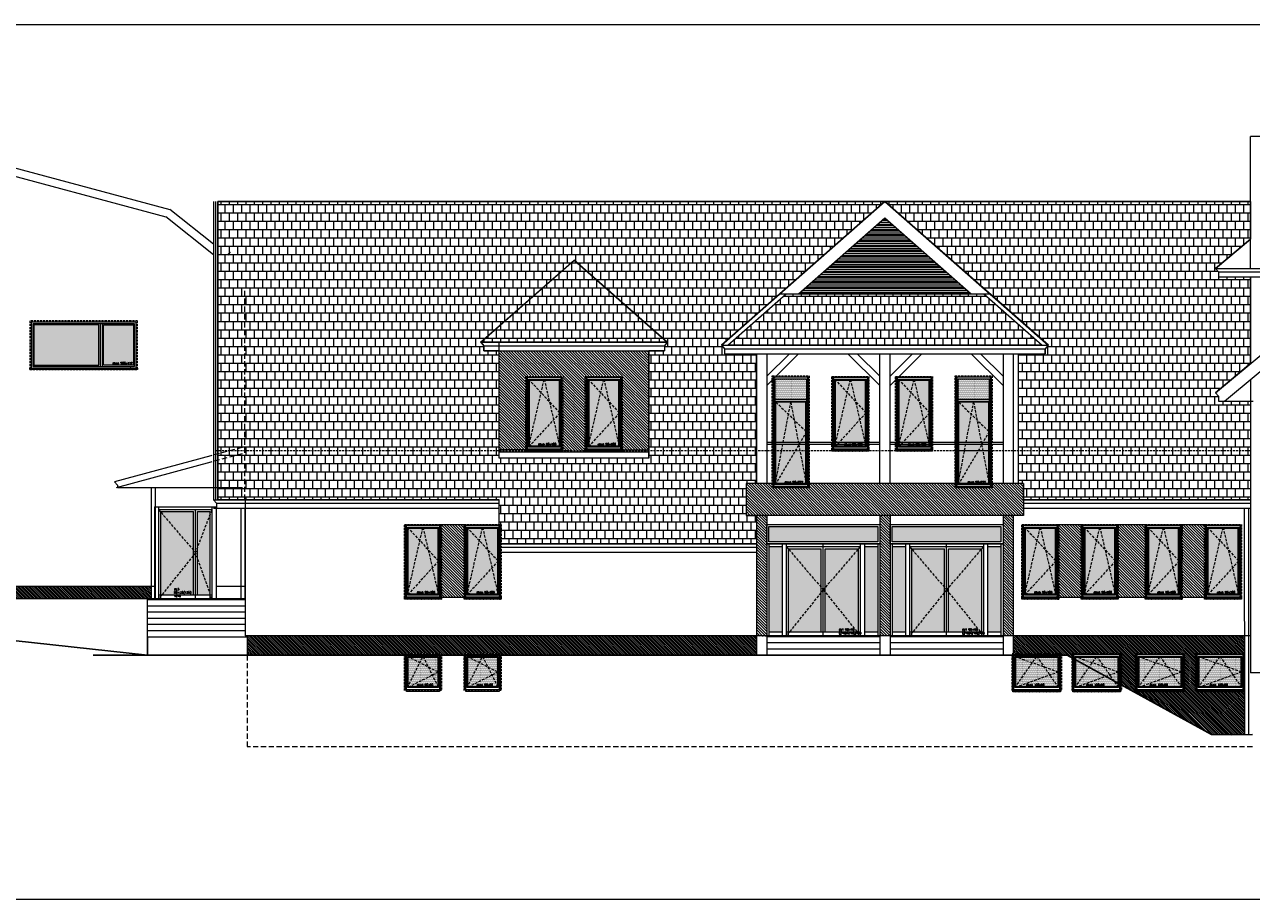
# Model space of a CAD drawing. Header units: millimetres. Extents: x 28291 to 177760, y -399809 to -170937.
# Tile 21 of 256: x 62606 to 65592, y -238865 to -236738. Entities that reach past the tile are written whole.
import ezdxf

# ---------------------------------------------------------------- set-up
doc = ezdxf.new("R2010")
doc.units = ezdxf.units.MM
for name, pattern in [('CACHE', [9.525, 6.35, -3.175]), ('CARKOVANA', [7.5, 5, -2.5]), ('HIDDEN', [9.525, 6.35, -3.175])]:
    doc.linetypes.add(name, pattern=pattern)
doc.layers.get('0').update_dxf_attribs({"lineweight": 0})
for name, color, linetype, lineweight in [('! opisy okien elewacja', 7, 'Continuous', 0), ('!! 0_ Istn-sciany', 3, 'Continuous', 30), ('!! 0_ Istn-widok', 1, 'Continuous', 15), ('!! 0_ WIDOK ELEWACJA', 4, 'Continuous', 0), ('!! 0_Istn-cienka', 4, 'Continuous', 9), ('!! 1_Hatch dach', 252, 'Continuous', 5), ('!! 2_NOWE OKNA WIDOk - remont', 140, 'Continuous', 5), ('!! 2_posadzki winyle 2', 43, 'Continuous', 9), ('!! 2_TYNK OBRYS', 252, 'Continuous', 13)]:
    doc.layers.add(name, color=color, linetype=linetype, lineweight=lineweight)
for name, color, linetype, lineweight, true_color in [('!! 0_ Istn-okna - wymienione', 9, 'Continuous', 13, 0x808080), ('!! 1_ELEWACJA KOLOR', 7, 'Continuous', 13, 0x6888bb), ('!! 1_Wyburzenia', 252, 'CARKOVANA', 13, 0x696969), ('!! 2_ELEWACJA COKÓŁ', 9, 'Continuous', 13, 0x808080)]:
    doc.layers.add(name, color=color, linetype=linetype, lineweight=lineweight, true_color=true_color)
doc.styles.add('TXT', font='simplex.shx')
pattern_1 = [(315, (261219.8475, -168850.5973), (2.24506403, 2.24506403), [])]
pattern_2 = [(90, (0, 0), (-1.5875, 0.79375), [0, -1.5875])]

# ---------------------------------------------------------------- blocks, each defined once
blk = doc.blocks.new('DRZWI DZ 1')
at = {"layer": '!! 1_Hatch dach', "true_color": 0x575757}
h = blk.add_hatch(dxfattribs=at)
h.set_pattern_fill('DOTS', color=251)
h.set_pattern_definition([(180, (1841.5625, 31354.394), (-0.79375, -1.5875), [0, -1.5875])])
h.paths.add_polyline_path([(-3236, 11996.4), (-3236, 11789.4), (-3203.5, 11789.4), (-3203.5, 11996.4)])
h.paths.add_polyline_path([(-3236, 12045.4), (-3236, 12008.4), (-2971, 12008.4), (-2971, 12045.4)])
h.paths.add_polyline_path([(-3188.5, 11991.4), (-3188.5, 11789.4), (-3108.5, 11789.4), (-3108.5, 11991.4)])
h.paths.add_polyline_path([(-3098.5, 11991.4), (-3098.5, 11789.4), (-3018.5, 11789.4), (-3018.5, 11991.4)])
h.paths.add_polyline_path([(-3003.5, 11996.4), (-3003.5, 11789.4), (-2971, 11789.4), (-2971, 11996.4)])
at = {"layer": '!! 0_ Istn-okna - wymienione'}
for points in [[(-3241, 12003.4), (-3241, 12050.4), (-2966, 12050.4), (-2966, 12003.4)], [(-3236, 12008.4), (-3236, 12045.4), (-2971, 12045.4), (-2971, 12008.4)]]:
    blk.add_lwpolyline(points, close=True, dxfattribs=at)
for points in [[(-3241, 12003.4), (-3241, 11779.4)], [(-3241, 12003.4), (-2966, 12003.4)], [(-3236, 12003.4), (-3236, 11779.4)], [(-3203.5, 12003.4), (-3203.5, 11779.4)], [(-3193.5, 12003.4), (-3193.5, 11779.4)], [(-3103.5, 11779.4), (-3103.5, 12003.4)], [(-3013.5, 12003.4), (-3013.5, 11779.4)], [(-3003.5, 12003.4), (-3003.5, 11779.4)], [(-2971, 12003.4), (-2971, 11779.4)], [(-2966, 12003.4), (-2966, 11779.4)], [(-3236, 11996.4), (-3203.5, 11996.4)], [(-3193.5, 11996.4), (-3013.5, 11996.4)], [(-3188.5, 11991.4), (-3108.5, 11991.4)], [(-3188.5, 11991.4), (-3188.5, 11779.4)], [(-3108.5, 11789.4), (-3108.5, 11991.4)], [(-3098.5, 11789.4), (-3098.5, 11991.4)], [(-3098.5, 11991.4), (-3018.5, 11991.4)], [(-3018.5, 11991.4), (-3018.5, 11779.4)], [(-3003.5, 11996.4), (-2971, 11996.4)], [(-3241, 11779.4), (-2966, 11779.4)], [(-3236, 11789.4), (-3203.5, 11789.4)], [(-3193.5, 11789.4), (-3013.5, 11789.4)], [(-3003.5, 11789.4), (-2971, 11789.4)]]:
    blk.add_lwpolyline(points, dxfattribs=at)
at = {"layer": '!! 1_Hatch dach', "color": 251, "linetype": 'CACHE', "true_color": 0x575757}
for points in [[(-3193.5, 11996.4), (-3103.5, 11891.4), (-3193.5, 11779.4)], [(-3013.5, 11996.4), (-3103.5, 11891.4), (-3013.5, 11779.4)]]:
    blk.add_lwpolyline(points, dxfattribs=at)
at = {"insert": (-3065.6, 11797.1), "char_height": 5, "attachment_point": 1, "style": 'TXT'}
blk.add_mtext_dynamic_manual_height_columns('dz1 90+90 (275)x210(273)', width=52.63, gutter_width=75, heights=[0], dxfattribs=at)
blk = doc.blocks.new('okno 90x180')
at = {"layer": '!! 1_Hatch dach', "true_color": 0x575757}
h = blk.add_hatch(dxfattribs=at)
h.set_pattern_fill('DOTS', color=251)
h.set_pattern_definition([(0, (-9632.3096, -11392.1331), (0.79375, 1.5875), [0, -1.5875])])
h.paths.add_polyline_path([(9, -10), (81, -10), (81, -171), (9, -171)])
at = {"layer": '!! 2_posadzki winyle 2'}
h = blk.add_hatch(dxfattribs=at)
h.set_pattern_fill('ANSI31', color=252, scale=0.2)
h.paths.add_polyline_path([(0, -178), (90, -178), (90, -183), (0, -183)])
at = {"layer": '!! 0_ Istn-okna - wymienione', "linetype": 'CARKOVANA', "lineweight": 5}
blk.add_lwpolyline([(0, -1), (90, -1), (90, -180), (0, -180)], close=True, dxfattribs=at)
at = {"layer": '!! 0_ Istn-okna - wymienione'}
for points in [[(2, -3), (88, -3), (88, -178), (2, -178)], [(7, -8), (83, -8), (83, -173), (7, -173)], [(9, -10), (81, -10), (81, -171), (9, -171)], [(0, -178), (90, -178), (90, -183), (0, -183)]]:
    blk.add_lwpolyline(points, close=True, dxfattribs=at)
at = {"layer": '!! 1_Hatch dach', "color": 251, "linetype": 'CACHE', "true_color": 0x575757}
for points in [[(7, -173), (45, -8), (83, -173)], [(7, -8), (83, -90), (7, -173)]]:
    blk.add_lwpolyline(points, dxfattribs=at)
at = {"insert": (30.1, -163.6), "char_height": 5, "attachment_point": 1, "style": 'TXT'}
blk.add_mtext_dynamic_manual_height_columns('okno 90x180', width=52.63, gutter_width=75, heights=[0], dxfattribs=at)
blk = doc.blocks.new('okno 115x115')
at = {"layer": '!! 1_Hatch dach', "true_color": 0x575757}
h = blk.add_hatch(dxfattribs=at)
h.set_pattern_fill('DOTS', color=251, angle=360)
h.set_pattern_definition([(360, (-21873.4686, 1906.5186), (0.79375, 1.5875), [0, -1.5875])])
h.paths.add_polyline_path([(-12259.7, 13266.7), (-12157.7, 13266.7), (-12157.7, 13194.7), (-12259.7, 13194.7)])
h = blk.add_hatch(dxfattribs=at)
h.set_pattern_fill('ANSI31', color=251, scale=0.2, angle=360)
h.paths.add_polyline_path([(-12264.2, 13187.7), (-12153.2, 13187.7), (-12153.2, 13182.7), (-12264.2, 13182.7)])
at = {"layer": '!! 0_ Istn-okna - wymienione', "linetype": 'CARKOVANA', "lineweight": 5}
blk.add_lwpolyline([(-12268.7, 13275.7), (-12148.7, 13275.7), (-12148.7, 13185.7), (-12268.7, 13185.7)], close=True, dxfattribs=at)
at = {"layer": '!! 0_ Istn-okna - wymienione'}
for points in [[(-12266.7, 13273.7), (-12150.7, 13273.7), (-12150.7, 13187.7), (-12266.7, 13187.7)], [(-12261.7, 13268.7), (-12155.7, 13268.7), (-12155.7, 13192.7), (-12261.7, 13192.7)], [(-12259.7, 13266.7), (-12157.7, 13266.7), (-12157.7, 13194.7), (-12259.7, 13194.7)], [(-12266.7, 13187.7), (-12150.7, 13187.7), (-12150.7, 13182.7), (-12266.7, 13182.7)]]:
    blk.add_lwpolyline(points, close=True, dxfattribs=at)
at = {"layer": '!! 1_Hatch dach', "color": 251, "linetype": 'CACHE', "true_color": 0x575757}
for points in [[(-12261.7, 13192.7), (-12208.7, 13268.7), (-12155.7, 13192.7)], [(-12261.7, 13268.7), (-12155.7, 13230.7), (-12261.7, 13192.7)]]:
    blk.add_lwpolyline(points, dxfattribs=at)
at = {"insert": (-12234.1, 13202.1), "char_height": 5, "attachment_point": 1, "style": 'TXT'}
blk.add_mtext_dynamic_manual_height_columns('okno 120x90', width=52.63, gutter_width=75, heights=[0], dxfattribs=at)
blk = doc.blocks.new('drzwi balkonowe 90x270')
at = {"layer": '!! 1_Hatch dach', "true_color": 0x575757}
h = blk.add_hatch(dxfattribs=at)
h.set_pattern_fill('DOTS', color=251, angle=270)
h.set_pattern_definition([(270, (-11122.1331, 9634.3096), (1.5875, -0.79375), [0, -1.5875])])
h.paths.add_polyline_path([(206, -7), (206, -79), (7, -79), (7, -7)])
h = blk.add_hatch(dxfattribs=at)
h.set_pattern_fill('DOTS', color=251, angle=270)
h.set_pattern_definition([(90, (19212.957, -5367.0837), (-1.5875, 0.79375), [0, -1.5875])])
h.paths.add_polyline_path([(263, -5), (213, -5), (213, -81), (263, -81)])
at = {"layer": '!! 0_ Istn-okna - wymienione', "linetype": 'CARKOVANA', "lineweight": 5}
blk.add_lwpolyline([(270, 2), (270, -88), (-2, -88), (-2, 2)], close=True, dxfattribs=at)
at = {"layer": '!! 0_ Istn-okna - wymienione'}
for points in [[(268, 0), (268, -86), (0, -86), (0, 0)], [(263, -5), (263, -81), (5, -81), (5, -5)]]:
    blk.add_lwpolyline(points, close=True, dxfattribs=at)
for points in [[(206, -79), (7, -79), (7, -7), (206, -7)], [(206, -79), (206, -7)], [(208, -81), (208, -5)], [(213, -81), (213, -5)]]:
    blk.add_lwpolyline(points, dxfattribs=at)
at = {"layer": '!! 0_ Istn-widok'}
blk.add_lwpolyline([(268, -2.5), (268, -83.5), (-2, -83.5), (-2, -2.5)], close=True, dxfattribs=at)
at = {"layer": '!! 1_Hatch dach', "color": 251, "linetype": 'CACHE', "true_color": 0x575757}
for points in [[(5, -5), (206, -43), (5, -81)], [(206, -7), (134, -81), (5, -5)]]:
    blk.add_lwpolyline(points, dxfattribs=at)
at = {"insert": (14.4, -28.1), "char_height": 5, "attachment_point": 1, "rotation": 270, "style": 'TXT'}
blk.add_mtext_dynamic_manual_height_columns('okno 90x272', width=52.63, gutter_width=75, heights=[0], dxfattribs=at)
blk = doc.blocks.new('okno 266x112')
at = {"layer": '!! 1_Hatch dach', "true_color": 0x575757}
h = blk.add_hatch(dxfattribs=at)
h.set_pattern_fill('ANSI31', color=251, scale=0.05, angle=180)
h.set_pattern_definition([(225, (48759.55389, -227260.51076), (0.11225320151, -0.11225320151), [])])
h.paths.add_polyline_path([(212, 10312.8), (-50, 10312.8), (-50, 10315.8), (212, 10315.8)])
h = blk.add_hatch(dxfattribs=at)
h.set_pattern_fill('DOTS', color=251, angle=180)
h.paths.add_polyline_path([(43.8, 10207.8), (202, 10207.8), (202, 10305.8), (43.8, 10305.8)])
h.paths.add_polyline_path([(32.8, 10207.8), (-40, 10207.8), (-40, 10305.8), (32.8, 10305.8)])
at = {"layer": '! opisy okien elewacja'}
for p in [(-33, 10312.8), (209, 10314.3), (209, 10312.8), (209, 10308.3)]:
    blk.add_point(p, dxfattribs=at)
at = {"layer": '!! 0_ Istn-okna - wymienione', "linetype": 'CARKOVANA', "lineweight": 5}
blk.add_lwpolyline([(212, 10315.8), (-50, 10315.8), (-50, 10197.8), (212, 10197.8)], close=True, dxfattribs=at)
at = {"layer": '!! 0_ Istn-okna - wymienione'}
for points in [[(212, 10312.8), (-50, 10312.8), (-50, 10315.8), (212, 10315.8)], [(209, 10312.8), (-47, 10312.8), (-47, 10200.8), (209, 10200.8)], [(205, 10308.8), (-43, 10308.8), (-43, 10204.8), (205, 10204.8)], [(32.8, 10207.8), (-40, 10207.8), (-40, 10305.8), (32.8, 10305.8)], [(43.8, 10207.8), (202, 10207.8), (202, 10305.8), (43.8, 10305.8)]]:
    blk.add_lwpolyline(points, close=True, dxfattribs=at)
for points in [[(35.8, 10308.8), (-43, 10308.8)], [(35.8, 10204.8), (35.8, 10308.8)], [(205, 10308.8), (40.8, 10308.8)], [(40.8, 10204.8), (40.8, 10308.8)]]:
    blk.add_lwpolyline(points, dxfattribs=at)
at = {"insert": (10.9, 10298.3), "char_height": 5, "attachment_point": 1, "rotation": 180, "style": 'TXT'}
blk.add_mtext_dynamic_manual_height_columns('okno 266x112', width=52.63, gutter_width=75, heights=[0], dxfattribs=at)
blk = doc.blocks.new('dz3')
at = {"layer": '!! 1_Hatch dach', "true_color": 0x575757}
h = blk.add_hatch(dxfattribs=at)
h.set_pattern_fill('DOTS', color=251, angle=270)
h.set_pattern_definition(pattern_2)
h.paths.add_polyline_path([(-19431.4, 7310.2), (-19431.4, 7233.2), (-19335.6, 7233.2)], flags=17)
h.paths.add_polyline_path([(-19230.2, 7313.2), (-19431.4, 7313.2), (-19431.4, 7310.2), (-19335.6, 7233.2), (-19323.6, 7233.2)])
h.paths.add_polyline_path([(-19229.4, 7313.2), (-19230.2, 7313.2), (-19323.6, 7233.2), (-19229.4, 7233.2)])
h = blk.add_hatch(dxfattribs=at)
h.set_pattern_fill('DOTS', color=251, angle=270)
h.set_pattern_definition(pattern_2)
h.paths.add_polyline_path([(-19229.4, 7223.2), (-19431.4, 7223.2), (-19431.4, 7193.2), (-19229.4, 7193.2)])
at = {"layer": '!! 0_ Istn-okna - wymienione'}
for points in [[(-19217.4, 7328.2), (-19441.4, 7328.2)], [(-19441.4, 7328.2), (-19441.4, 7178.2)], [(-19217.4, 7318.2), (-19441.4, 7318.2)], [(-19431.4, 7318.2), (-19431.4, 7188.2)], [(-19224.4, 7318.2), (-19224.4, 7188.2)], [(-19217.4, 7328.2), (-19217.4, 7178.2)], [(-19229.4, 7313.2), (-19441.4, 7313.2)], [(-19229.4, 7313.2), (-19229.4, 7233.2)], [(-19441.4, 7228.2), (-19224.4, 7228.2)], [(-19431.4, 7233.2), (-19229.4, 7233.2)], [(-19431.4, 7223.2), (-19229.4, 7223.2)], [(-19229.4, 7223.2), (-19229.4, 7193.2)], [(-19229.4, 7193.2), (-19441.4, 7193.2)], [(-19217.4, 7188.2), (-19441.4, 7188.2)], [(-19217.4, 7178.2), (-19441.4, 7178.2)]]:
    blk.add_lwpolyline(points, dxfattribs=at)
at = {"layer": '!! 1_Hatch dach', "color": 251, "linetype": 'CACHE', "true_color": 0x575757}
for points in [[(-19224.4, 7318.2), (-19329.4, 7228.2), (-19441.4, 7318.2)], [(-19441.4, 7188.2), (-19329.4, 7228.2), (-19224.4, 7188.2)]]:
    blk.add_lwpolyline(points, dxfattribs=at)
at = {"insert": (-19415.2, 7280.4), "char_height": 5, "attachment_point": 1, "rotation": 270, "style": 'TXT'}
blk.add_mtext_dynamic_manual_height_columns('dz3 90+35(135) x210', width=52.63, gutter_width=75, heights=[0], dxfattribs=at)
blk = doc.blocks.new('okno 90x90')
at = {"layer": '!! 1_Hatch dach', "true_color": 0x575757}
h = blk.add_hatch(dxfattribs=at)
h.set_pattern_fill('DOTS', color=251)
h.set_pattern_definition([(0, (-9634.3096, -11214.1331), (0.79375, 1.5875), [0, -1.5875])])
h.paths.add_polyline_path([(7, 79), (79, 79), (79, 7), (7, 7)])
at = {"layer": '!! 0_ Istn-okna - wymienione', "linetype": 'CARKOVANA', "lineweight": 5}
blk.add_lwpolyline([(-2, 88), (88, 88), (88, -2), (-2, -2)], close=True, dxfattribs=at)
at = {"layer": '!! 0_ Istn-okna - wymienione'}
for points in [[(0, 86), (86, 86), (86, 0), (0, 0)], [(5, 81), (81, 81), (81, 5), (5, 5)], [(7, 79), (79, 79), (79, 7), (7, 7)]]:
    blk.add_lwpolyline(points, close=True, dxfattribs=at)
at = {"layer": '!! 1_Hatch dach', "color": 251, "linetype": 'CACHE', "true_color": 0x575757}
for points in [[(5, 5), (43, 81), (81, 5)], [(5, 81), (81, 43), (5, 5)]]:
    blk.add_lwpolyline(points, dxfattribs=at)
at = {"insert": (28.1, 14.4), "char_height": 5, "attachment_point": 1, "style": 'TXT'}
blk.add_mtext_dynamic_manual_height_columns('okno 90x90', width=52.63, gutter_width=75, heights=[0], dxfattribs=at)

msp = doc.modelspace()

# ---------------------------------------------------------------- hatches: boundary and pattern name
at = {"layer": '!! 1_ELEWACJA KOLOR', "true_color": 0xa78758}
h = msp.add_hatch(dxfattribs=at)
h.set_pattern_fill('ANSI31', color=45, scale=1.5, angle=-90)
h.paths.add_polyline_path([(64125.25917, -237530.89816), (63761.25917, -237530.89816), (63761.25917, -237772.26576), (63825.75917, -237772.26576), (63825.75917, -237592.26576), (63915.75917, -237592.26576), (63915.75917, -237772.26576), (63915.75917, -237774.26576), (63970.75917, -237774.26576), (63970.75917, -237770.26576), (63970.75917, -237592.26576), (64060.75917, -237592.26576), (64060.75917, -237772.26576), (64125.25917, -237772.26576)])
h = msp.add_hatch(dxfattribs=at)
h.set_pattern_fill('ANSI31', color=45, scale=1.5, angle=-90)
h.paths.add_polyline_path([(64412.25917, -238224.26576), (64387.25917, -238224.26576), (64412.25917, -238226.26576)])
h.paths.add_polyline_path([(64412.25917, -238000.26576), (64412.25917, -237953.26576), (64412.25917, -237931.26576), (64387.25917, -237931.26576), (64387.25917, -238000.26576), (64387.25917, -238224.26576), (64412.25917, -238224.26576)])
h.paths.add_polyline_path([(65037.25917, -237853.76576), (65025.25917, -237853.76576), (64960.75917, -237853.76576), (64960.75917, -237864.26576), (64870.75917, -237864.26576), (64870.75917, -237853.76576), (64515.75917, -237853.76576), (64515.75917, -237864.26576), (64425.75917, -237864.26576), (64425.75917, -237853.76576), (64362.25917, -237853.76576), (64362.25917, -237931.26576), (64387.25917, -237931.26576), (65037.25917, -237931.26576)])
h.paths.add_polyline_path([(64712.25917, -238000.26576), (64712.25917, -237953.26576), (64712.25917, -237931.26576), (64687.25917, -237931.26576), (64687.25917, -238224.26576), (64712.25917, -238224.26576)])
h.paths.add_polyline_path([(65012.25917, -237931.26576), (64987.25917, -237931.26576), (64987.25917, -238224.26576), (65012.25917, -238224.26576)])
h = msp.add_hatch(dxfattribs=at)
h.set_pattern_fill('ANSI31', color=45, scale=1.5, angle=-90)
h.paths.add_polyline_path([(63618.75917, -237954.26576), (63618.75917, -238130.26576), (63677.75917, -238130.26576), (63677.75917, -237954.26576)])
h = msp.add_hatch(dxfattribs=at)
h.set_pattern_fill('ANSI31', color=45, scale=1.5, angle=-90)
h.paths.add_polyline_path([(65120.75917, -237954.26576), (65120.75917, -238130.26576), (65179.75917, -238130.26576), (65179.75917, -237954.26576)])
h = msp.add_hatch(dxfattribs=at)
h.set_pattern_fill('ANSI31', color=45, scale=1.5, angle=-90)
h.paths.add_polyline_path([(65265.75917, -237954.26576), (65265.75917, -238130.26576), (65334.75917, -238130.26576), (65334.75917, -237954.26576)])
h = msp.add_hatch(dxfattribs=at)
h.set_pattern_fill('ANSI31', color=45, scale=1.5, angle=-90)
h.paths.add_polyline_path([(65420.75917, -237954.26576), (65420.75917, -238130.26576), (65479.75917, -238130.26576), (65479.75917, -237954.26576)])
at = {"layer": '!! 1_Hatch dach', "true_color": 0x990000}
h = msp.add_hatch(dxfattribs=at)
h.set_pattern_fill('AR-B88', color=14, scale=0.1, angle=180)
h.paths.add_polyline_path([(63076.25917, -237893.26576), (63076.25917, -237455.60626), (63076.25917, -237167.75015), (64699.75917, -237167.75015), (64302.25917, -237517.55015), (64309.46611, -237526.19396), (64309.46611, -237538.18255), (64387.25917, -237538.18255), (64387.25917, -237853.76576), (64362.25917, -237853.76576), (64362.25917, -237931.26576), (64387.25917, -237931.26576), (64387.25917, -238000.26576), (63765.75917, -238000.26576), (63761.25917, -238000.26576), (63761.25917, -237893.26576)])
h.paths.add_polyline_path([(63761.25917, -237792.26576), (63761.25917, -237530.89816), (63723.46611, -237530.89816), (63723.46611, -237518.90956), (63716.03396, -237510.46394), (63943.25917, -237310.50576), (64170.25917, -237510.26576), (64163.05224, -237518.90956), (64163.05224, -237530.89816), (64125.25917, -237530.89816), (64125.25917, -237792.26576)], flags=16)
h = msp.add_hatch(dxfattribs=at)
h.set_pattern_fill('AR-B88', color=14, scale=0.1, angle=180)
h.paths.add_polyline_path([(64699.75917, -237167.75015), (65589.25917, -237167.75015), (65589.25917, -237260.05726), (65504.18113, -237330.99267), (65511.25917, -237339.48189), (65511.25917, -237351.47049), (65589.25917, -237351.47049), (65589.25917, -237562.2614), (65504.05224, -237633.04222), (65511.25917, -237641.68603), (65511.25917, -237653.67462), (65589.25917, -237653.67462), (65589.25917, -237893.26576), (65037.25917, -237893.26576), (65037.25917, -237853.76576), (65025.25917, -237853.76576), (65025.25917, -237538.18255), (65090.05224, -237538.18255), (65090.05224, -237526.19396), (65097.48439, -237517.74833)])
h = msp.add_hatch(dxfattribs=at)
h.set_pattern_fill('AR-B88', color=14, scale=0.1, angle=180)
h.paths.add_polyline_path([(63716.25917, -237510.26576), (63943.25917, -237310.50576), (64170.25917, -237510.26576)])
h = msp.add_hatch(dxfattribs=at)
h.set_pattern_fill('AR-B88', color=14, scale=0.1, angle=180)
h.paths.add_polyline_path([(64317.39629, -237517.55015), (64459.32811, -237392.65015), (64940.19024, -237392.65015), (65082.12206, -237517.55015)])
at = {"layer": '!! 2_ELEWACJA COKÓŁ', "true_color": 0x2b2b2c}
h = msp.add_hatch(dxfattribs=at)
h.set_pattern_fill('ANSI31', color=250, angle=-90)
h.set_pattern_definition(pattern_1)
h.paths.add_polyline_path([(62915.25917, -238134.26576), (62915.25917, -238104.26576), (61649.25917, -238104.26576), (61649.25917, -238134.26576)])
h.paths.add_polyline_path([(61540.34755, -238134.39481), (61693.41303, -238134.39481), (61693.41303, -238110.78362), (61540.34755, -238110.78362)], flags=9)
h = msp.add_hatch(dxfattribs=at)
h.set_pattern_fill('ANSI31', color=250, angle=-90)
h.set_pattern_definition(pattern_1)
h.paths.add_polyline_path([(64387.25917, -238271.26576), (64387.25917, -238224.26576), (63148.25917, -238224.26576), (63148.25917, -238271.26576), (63530.75917, -238271.26576), (63530.75917, -238267.26576), (63620.75917, -238267.26576), (63620.75917, -238271.26576), (63675.75917, -238271.26576), (63675.75917, -238267.26576), (63765.75917, -238267.26576), (63765.75917, -238271.26576)])
h = msp.add_hatch(dxfattribs=at)
h.set_pattern_fill('ANSI31', color=250, angle=-90)
h.set_pattern_definition(pattern_1)
h.paths.add_polyline_path([(65544.26679, -238464.72047), (65574.43367, -238464.1939), (65574.35759, -238224.26576), (65012.25917, -238224.26576), (65012.25917, -238267.26576), (65126.75917, -238267.26576), (65126.75917, -238271.26576), (65142.91071, -238271.26576), (65157.75917, -238279.40419), (65157.75917, -238267.26576), (65272.75917, -238267.26576), (65272.75917, -238342.43557), (65494.27441, -238463.84785)])
h.paths.add_polyline_path([(65459.75917, -238359.26576), (65459.75917, -238357.26576), (65457.75917, -238357.26576), (65457.75917, -238267.26576), (65572.75917, -238267.26576), (65572.75917, -238357.26576), (65570.75917, -238357.26576), (65570.75917, -238359.26576)], flags=16)
h.paths.add_polyline_path([(65459.75917, -238355.26576), (65459.75917, -238269.26576), (65570.75917, -238269.26576), (65570.75917, -238355.26576)], flags=0)
h.paths.add_polyline_path([(65464.75917, -238350.26576), (65464.75917, -238274.26576), (65565.75917, -238274.26576), (65565.75917, -238350.26576)], flags=0)
h.paths.add_polyline_path([(65470.07496, -238348.26576), (65464.75917, -238350.26576), (65466.75917, -238347.25586), (65466.75917, -238275.01823), (65470.07496, -238276.26576), (65513.93023, -238276.26576), (65515.25917, -238274.26576), (65516.58812, -238276.26576), (65563.75917, -238276.26576), (65563.75917, -238311.51328), (65565.75917, -238312.26576), (65563.75917, -238313.01823), (65563.75917, -238347.25586), (65564.43023, -238348.26576)], flags=0)
h.paths.add_polyline_path([(65426.75917, -238357.26576), (65424.75917, -238357.26576), (65424.75917, -238359.26576), (65313.75917, -238359.26576), (65313.75917, -238357.26576), (65311.75917, -238357.26576), (65311.75917, -238267.26576), (65426.75917, -238267.26576)], flags=16)
h.paths.add_polyline_path([(65424.75917, -238355.26576), (65313.75917, -238355.26576), (65313.75917, -238269.26576), (65424.75917, -238269.26576)], flags=0)
h.paths.add_polyline_path([(65419.75917, -238350.26576), (65318.75917, -238350.26576), (65318.75917, -238274.26576), (65419.75917, -238274.26576)], flags=0)
h.paths.add_polyline_path([(65418.43023, -238348.26576), (65324.07496, -238348.26576), (65318.75917, -238350.26576), (65320.75917, -238347.25586), (65320.75917, -238275.01823), (65324.07496, -238276.26576), (65367.93023, -238276.26576), (65369.25917, -238274.26576), (65370.58812, -238276.26576), (65417.75917, -238276.26576), (65417.75917, -238311.51328), (65419.75917, -238312.26576), (65417.75917, -238313.01823), (65417.75917, -238347.25586)], flags=0)
h.paths.add_polyline_path([(65488.58693, -238347.10613), (65537.75359, -238347.10613), (65537.75359, -238339.60613), (65488.58693, -238339.60613)], flags=8)
h.paths.add_polyline_path([(65342.58693, -238347.10613), (65391.75359, -238347.10613), (65391.75359, -238339.60613), (65342.58693, -238339.60613)], flags=8)
at = {"layer": '!! 2_posadzki winyle 2'}
h = msp.add_hatch(dxfattribs=at)
h.set_pattern_fill('PLASTI', color=256, scale=2, angle=180)
h.paths.add_polyline_path([(64699.75917, -237207.71213), (64489.60234, -237392.65015), (64909.91601, -237392.65015)])

# ---------------------------------------------------------------- linework, layer by layer
at = {"layer": '! opisy okien elewacja'}
for points in [[(68096.18025, -236737.82104), (68096.18025, -238865.24478), (61076.44714, -238865.24478), (61076.44714, -236737.82104)], [(63076.25917, -237893.26576), (63076.25917, -237455.60626), (63076.25917, -237167.75015), (64699.75917, -237167.75015), (64302.25917, -237517.55015), (64309.46611, -237526.19396), (64309.46611, -237538.18255), (64387.25917, -237538.18255), (64387.25917, -237853.76576), (64362.25917, -237853.76576), (64362.25917, -237931.26576), (64387.25917, -237931.26576), (64387.25917, -238000.26576), (63765.75917, -238000.26576), (63765.75917, -238000.26576), (63761.25917, -238000.26576), (63761.25917, -238000.26576), (63761.25917, -237893.26576), (63761.25917, -237893.26576)], [(64699.75917, -237167.75015), (65589.25917, -237167.75015), (65589.25917, -237260.05726), (65504.18113, -237330.99267), (65511.25917, -237339.48189), (65511.25917, -237351.47049), (65589.25917, -237351.47049), (65589.25917, -237562.2614), (65504.05224, -237633.04222), (65511.25917, -237641.68603), (65511.25917, -237653.67462), (65589.25917, -237653.67462), (65589.25917, -237893.26576), (65037.25917, -237893.26576), (65037.25917, -237853.76576), (65025.25917, -237853.76576), (65025.25917, -237538.18255), (65090.05224, -237538.18255), (65090.05224, -237526.19396), (65097.48439, -237517.74833)], [(63761.25917, -237792.26576), (63761.25917, -237530.89816), (63723.46611, -237530.89816), (63723.46611, -237518.90956), (63716.03396, -237510.46394), (63943.25917, -237310.50576), (64170.25917, -237510.26576), (64163.05224, -237518.90956), (64163.05224, -237530.89816), (64125.25917, -237530.89816), (64125.25917, -237792.26576)], [(63716.25917, -237510.26576), (63943.25917, -237310.50576), (64170.25917, -237510.26576)], [(64317.39629, -237517.55015), (64459.32811, -237392.65015), (64940.19024, -237392.65015), (65082.12206, -237517.55015)]]:
    msp.add_lwpolyline(points, close=True, dxfattribs=at)
msp.add_lwpolyline([(62905.25917, -238226.26576), (62905.25917, -238136.26576), (62905.25917, -238134.26576)], dxfattribs=at)
at = {"layer": '!! 0_ Istn-sciany'}
for points in [[(62905.25917, -238271.26576), (61649.25917, -238134.26576)], [(62905.25917, -238226.26576), (62905.25917, -238271.26576)], [(65142.91071, -238271.26576), (62773.29169, -238271.26576)], [(65494.27441, -238463.84785), (65142.91071, -238271.26576)], [(65544.26679, -238464.72047), (65494.27441, -238463.84785)], [(65594.25917, -238463.84785), (65544.26679, -238464.72047)]]:
    msp.add_lwpolyline(points, dxfattribs=at)
at = {"layer": '!! 0_ WIDOK ELEWACJA'}
for p, q in [((63761.25917, -237792.26576), (63761.25917, -237530.89816)), ((64125.25917, -237792.26576), (64125.25917, -237530.89816))]:
    msp.add_line(p, q, dxfattribs=at)
for points in [[(65504.05224, -237633.04222), (66253.75917, -237010.26576)], [(65589.25917, -237330.83808), (65589.25917, -237010.26576)], [(66253.75917, -237010.26576), (65589.25917, -237010.26576)], [(65526.16412, -237653.67462), (66253.75917, -237049.26635)], [(62491.25919, -237061.70495), (62959.53237, -237187.17837)], [(62491.25919, -237082.41048), (62950.33508, -237205.41949)], [(63066.25917, -237167.75015), (63066.25917, -237893.26576)], [(63071.25917, -237167.75015), (63071.25917, -237893.26576)], [(63076.25917, -237167.75015), (63076.25917, -237893.26576)], [(65589.25917, -237167.75015), (63076.25917, -237167.75015)], [(64302.25917, -237517.55015), (64699.75917, -237167.75015), (65097.25917, -237517.55015)], [(63066.25917, -237272.11851), (62959.53237, -237187.17837)], [(63066.25917, -237297.67943), (62950.33508, -237205.41949)], [(64489.60234, -237392.65015), (64699.75917, -237207.71213), (64909.91601, -237392.65015)], [(65504.05224, -237330.83808), (65589.25917, -237260.05726)], [(63106.27359, -237290.4346), (63099.68119, -237298.71792)], [(63716.25917, -237510.26576), (63943.25917, -237310.50576)], [(64170.25917, -237510.26576), (63943.25917, -237310.50576)], [(65504.05224, -237330.83808), (65511.25917, -237339.48189), (65511.25917, -237351.47049), (65843.01219, -237351.47049)], [(65504.05224, -237330.83808), (65867.84977, -237330.83808)], [(65511.25917, -237339.48189), (65857.44423, -237339.48189)], [(65589.25917, -237562.2614), (65589.25917, -237351.47049)], [(64317.39629, -237517.55015), (64459.32811, -237392.65015)], [(64444.19099, -237392.65015), (64955.32736, -237392.65015)], [(64940.19024, -237392.65015), (65082.12206, -237517.55015)], [(63716.25917, -237510.26576), (64170.25917, -237510.26576)], [(63716.25917, -237510.26576), (63723.46611, -237518.90956), (63723.46611, -237530.89816)], [(63723.46611, -237518.90956), (64163.05224, -237518.90956)], [(63723.46611, -237530.89816), (64163.05224, -237530.89816)], [(63761.25917, -237792.26576), (63761.25917, -237510.26576)], [(64170.25917, -237510.26576), (64163.05224, -237518.90956), (64163.05224, -237530.89816)], [(64302.25917, -237517.55015), (65097.25917, -237517.55015)], [(64302.25917, -237517.55015), (64309.46611, -237526.19396), (64309.46611, -237538.18255)], [(64309.46611, -237526.19396), (65090.05224, -237526.19396)], [(65097.25917, -237517.55015), (65090.05224, -237526.19396), (65090.05224, -237538.18255)], [(64309.46611, -237538.18255), (65090.05224, -237538.18255)], [(64387.25917, -237853.76576), (64387.25917, -237538.18255)], [(64412.25917, -237538.18255), (64412.25917, -237853.76576)], [(64412.25917, -237593.18255), (64467.25917, -237538.18255)], [(64412.25917, -237615.80997), (64489.88659, -237538.18255)], [(64687.25917, -237615.80997), (64609.63176, -237538.18255)], [(64687.25917, -237593.18255), (64632.25917, -237538.18255)], [(64687.25917, -237853.76576), (64687.25917, -237538.18255)], [(64712.25917, -237853.76576), (64712.25917, -237538.18255)], [(64712.25917, -237593.18255), (64767.25917, -237538.18255)], [(64712.25917, -237615.80997), (64789.88659, -237538.18255)], [(64987.25917, -237615.80997), (64909.63176, -237538.18255)], [(64987.25917, -237593.18255), (64932.25917, -237538.18255)], [(64987.25917, -237538.18255), (64987.25917, -237853.76576)], [(65012.25917, -237538.18255), (65012.25917, -237853.76576)], [(65025.25917, -237853.76576), (65025.25917, -237538.18255)], [(65589.25917, -237601.26199), (65589.25917, -238314.26576)], [(65504.05224, -237633.04222), (65511.25917, -237641.68603), (65511.25917, -237653.67462), (65596.25917, -237653.67462)], [(64687.25917, -237754.26576), (64412.25917, -237754.26576)], [(64687.25917, -237759.26576), (64412.25917, -237759.26576)], [(64987.25917, -237754.26576), (64712.25917, -237754.26576)], [(64987.25917, -237759.26576), (64712.25917, -237759.26576)], [(63059.85872, -237786.52907), (62824.97722, -237849.46538)], [(63825.75917, -237772.26576), (63761.25917, -237772.26576)], [(64125.25917, -237777.26576), (63761.25917, -237777.26576)], [(64125.25917, -237792.26576), (63761.25917, -237792.26576)], [(64060.75917, -237772.26576), (64125.25917, -237772.26576)], [(63059.85872, -237802.05821), (62828.85951, -237863.95427)], [(62824.97722, -237849.46538), (62832.18416, -237858.10919), (62832.18416, -237864.30951)], [(65037.25917, -237853.76576), (64362.25917, -237853.76576)], [(64362.25917, -237853.76576), (64362.25917, -237931.26576)], [(65037.25917, -237853.76576), (65037.25917, -237931.26576)], [(63136.85872, -237864.30951), (62832.18416, -237864.30951)], [(62915.25917, -238136.26576), (62915.25917, -237864.30951)], [(62925.25917, -238136.26576), (62925.25917, -237864.30951)], [(63066.25917, -237893.26576), (63761.25917, -237893.26576)], [(63066.25917, -237893.26576), (63073.46611, -237901.90956), (63073.46611, -237913.89816)], [(63066.25917, -237913.89816), (63761.25917, -237913.89816)], [(63073.46611, -237901.90956), (63761.25917, -237901.90956)], [(63133.25917, -238136.26576), (63133.25917, -237913.89816)], [(63143.25917, -237893.26576), (63143.25917, -238224.26576)], [(63143.25917, -238136.26576), (63143.25917, -237913.89816)], [(64387.25917, -238000.26576), (63761.25917, -238000.26576), (63761.25917, -237893.26576)], [(65037.25917, -237893.26576), (65589.25917, -237893.26576)], [(65037.25917, -237901.90956), (65589.25917, -237901.90956)], [(65037.25917, -237913.89816), (65589.25917, -237913.89816)], [(65574.25917, -237913.89816), (65574.43367, -238464.1939)], [(65584.25917, -237913.89816), (65584.43367, -238464.01935)], [(65037.25917, -237931.26576), (64362.25917, -237931.26576)], [(64387.25917, -237931.26576), (64387.25917, -238271.26576)], [(64412.25917, -237931.26576), (64412.25917, -238271.26576)], [(64687.25917, -237931.26576), (64687.25917, -238271.26576)], [(64712.25917, -237931.26576), (64712.25917, -238271.26576)], [(64987.25917, -237931.26576), (64987.25917, -238271.26576)], [(65012.25917, -237931.26576), (65012.25917, -238271.26576)], [(63761.25917, -238000.26576), (64387.25917, -238000.26576)], [(63761.25917, -238008.90956), (64387.25917, -238008.90956)], [(63761.25917, -238020.89816), (64387.25917, -238020.89816)], [(62922.25917, -238104.26576), (61649.25917, -238104.26576)], [(63143.25917, -238104.26576), (63072.25917, -238104.26576)], [(63143.25917, -238134.26576), (61649.25917, -238134.26576)], [(62905.25917, -238136.26576), (63143.25917, -238136.26576)], [(62905.25917, -238151.26576), (63143.25917, -238151.26576)], [(62905.25917, -238166.26576), (63143.25917, -238166.26576)], [(62905.25917, -238181.26576), (63143.25917, -238181.26576)], [(62905.25917, -238196.26576), (63143.25917, -238196.26576)], [(62905.25917, -238211.26576), (63143.25917, -238211.26576)], [(62905.25917, -238226.26576), (63148.25917, -238226.26576)], [(65589.25917, -238224.26576), (63143.25917, -238224.26576)], [(63148.25917, -238224.26576), (63148.25917, -238271.26576)], [(64687.25917, -238226.26576), (64412.25917, -238226.26576)], [(64687.25917, -238241.26576), (64412.25917, -238241.26576)], [(64987.25917, -238226.26576), (64712.25917, -238226.26576)], [(64987.25917, -238241.26576), (64712.25917, -238241.26576)], [(64687.25917, -238256.26576), (64412.25917, -238256.26576)], [(64987.25917, -238256.26576), (64712.25917, -238256.26576)], [(66911.25917, -238314.26576), (65589.25917, -238314.26576)]]:
    msp.add_lwpolyline(points, dxfattribs=at)
for points in [[(63830.25917, -237594.26576), (63911.25917, -237594.26576), (63911.25917, -237774.26576), (63830.25917, -237774.26576)], [(63975.25917, -237594.26576), (64056.25917, -237594.26576), (64056.25917, -237774.26576), (63975.25917, -237774.26576)], [(64575.25917, -237594.26576), (64656.25917, -237594.26576), (64656.25917, -237774.26576), (64575.25917, -237774.26576)], [(64730.25917, -237594.26576), (64811.25917, -237594.26576), (64811.25917, -237774.26576), (64730.25917, -237774.26576)], [(64875.25917, -237594.26576), (64956.25917, -237594.26576), (64956.25917, -237774.26576), (64875.25917, -237774.26576)], [(63535.25917, -237954.26576), (63616.25917, -237954.26576), (63616.25917, -238134.26576), (63535.25917, -238134.26576)], [(63680.25917, -237954.26576), (63761.25917, -237954.26576), (63761.25917, -238134.26576), (63680.25917, -238134.26576)], [(65037.25917, -237954.26576), (65118.25917, -237954.26576), (65118.25917, -238134.26576), (65037.25917, -238134.26576)], [(65182.25917, -237954.26576), (65263.25917, -237954.26576), (65263.25917, -238134.26576), (65182.25917, -238134.26576)], [(65337.25917, -237954.26576), (65418.25917, -237954.26576), (65418.25917, -238134.26576), (65337.25917, -238134.26576)], [(65482.25917, -237954.26576), (65563.25917, -237954.26576), (65563.25917, -238134.26576), (65482.25917, -238134.26576)], [(63535.25917, -238269.26576), (63616.25917, -238269.26576), (63616.25917, -238359.26576), (63535.25917, -238359.26576)], [(63680.25917, -238269.26576), (63761.25917, -238269.26576), (63761.25917, -238359.26576), (63680.25917, -238359.26576)], [(65013.75917, -238269.26576), (65124.75917, -238269.26576), (65124.75917, -238359.26576), (65013.75917, -238359.26576)], [(65159.75917, -238269.26576), (65270.75917, -238269.26576), (65270.75917, -238359.26576), (65159.75917, -238359.26576)], [(65313.75917, -238269.26576), (65424.75917, -238269.26576), (65424.75917, -238359.26576), (65313.75917, -238359.26576)], [(65459.75917, -238269.26576), (65570.75917, -238269.26576), (65570.75917, -238359.26576), (65459.75917, -238359.26576)]]:
    msp.add_lwpolyline(points, close=True, dxfattribs=at)
at = {"layer": '!! 0_Istn-cienka', "linetype": 'HIDDEN', "ltscale": 2}
for points in [[(63141.88176, -237893.26576), (63141.88176, -237384.53773)], [(63135.48131, -237766.26606), (63059.85872, -237786.52907)], [(63135.48131, -237781.7952), (63059.85872, -237802.05821)], [(63148.25917, -238271.26576), (63148.25917, -238494.26576)], [(65594.25917, -238494.26576), (63148.25917, -238494.26576)]]:
    msp.add_lwpolyline(points, dxfattribs=at)
at = {"layer": '!! 1_Wyburzenia'}
msp.add_lwpolyline([(65589.25917, -237774.26576), (63069.5015, -237774.26576)], dxfattribs=at)
at = {"layer": '!! 2_TYNK OBRYS'}
for points in [[(63618.75917, -237954.26576), (63618.75917, -238130.26576), (63677.75917, -238130.26576), (63677.75917, -237954.26576)], [(65120.75917, -237954.26576), (65120.75917, -238130.26576), (65179.75917, -238130.26576), (65179.75917, -237954.26576)], [(65265.75917, -237954.26576), (65265.75917, -238130.26576), (65334.75917, -238130.26576), (65334.75917, -237954.26576)], [(65420.75917, -237954.26576), (65420.75917, -238130.26576), (65479.75917, -238130.26576), (65479.75917, -237954.26576)]]:
    msp.add_lwpolyline(points, close=True, dxfattribs=at)

# ---------------------------------------------------------------- block references
at = {"layer": '! opisy okien elewacja'}
for name, p, rotation in [('okno 266x112', (62831.09252, -227260.51076), 180), ('drzwi balkonowe 90x270', (64427.75917, -237862.26576), 89.99999999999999), ('drzwi balkonowe 90x270', (64872.75917, -237862.26576), 89.99999999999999), ('dz3', (70250.49845, -218692.87315), 89.99999999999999)]:
    msp.add_blockref(name, p, dxfattribs=dict(at, rotation=rotation))
at = {"layer": '!! 0_ Istn-okna - wymienione'}
for p in [(67653.28033, -250003.70278), (67953.28033, -250003.70278)]:
    msp.add_blockref('DRZWI DZ 1', p, dxfattribs=at)
at = {"layer": '!! 2_NOWE OKNA WIDOk - remont'}
for name, p in [('okno 90x180', (63825.75917, -237592.26576)), ('okno 90x180', (63970.75917, -237592.26576)), ('okno 90x180', (64570.75917, -237592.26576)), ('okno 90x180', (64725.75917, -237592.26576)), ('okno 90x180', (63530.75917, -237952.26576)), ('okno 90x180', (63675.75917, -237952.26576)), ('okno 90x180', (65032.75917, -237952.26576)), ('okno 90x180', (65177.75917, -237952.26576)), ('okno 90x180', (65332.75917, -237952.26576)), ('okno 90x180', (65477.75917, -237952.26576)), ('okno 90x90', (63532.75917, -238355.26576)), ('okno 90x90', (63677.75917, -238355.26576)), ('okno 115x115', (77277.91819, -251542.91753)), ('okno 115x115', (77423.91819, -251542.91753)), ('okno 115x115', (77577.91819, -251542.91753)), ('okno 115x115', (77723.91819, -251542.91753))]:
    msp.add_blockref(name, p, dxfattribs=at)

doc.saveas('drawing.dxf')
